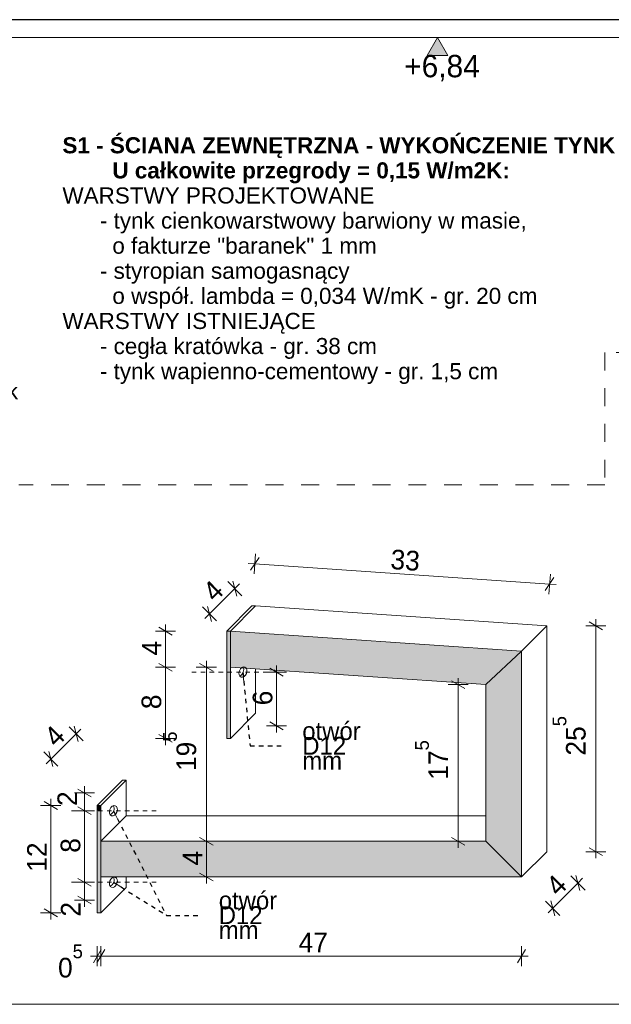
# Model space of a CAD drawing. Extents: x -97824 to -92567, y 98623 to 107276.
# Tile 2 of 31: x -95805 to -95142, y 104381 to 105482. Entities that reach past the tile are written whole.
import ezdxf

# ---------------------------------------------------------------- set-up
doc = ezdxf.new("R2010")
doc.units = 0
doc.header["$MEASUREMENT"] = 0
doc.linetypes.add('Hidden Line', pattern=[10, 5, -5])
doc.linetypes.add('Przerywana', pattern=[40, 20, -20])
for name, color, linetype, lineweight in [('A-Opisy_Nr_Pióra__21', 7, 'Continuous', 13), ('Arch opisy_Nr_Pióra__1', 7, 'Continuous', 25), ('ARCH TABELA_Nr_Pióra__21', 7, 'Continuous', 13), ('Arch wykończenie_Nr_Pióra__21', 7, 'Continuous', 13), ('Arch wymiary_Nr_Pióra__21', 7, 'Continuous', 13), ('INWENT.ŚCIANY_Nr_Pióra__21', 7, 'Continuous', 13), ('Istniejące stropy_Nr_Pióra__1', 7, 'Continuous', 25), ('Istniejące stropy_Nr_Pióra__5', 7, 'Continuous', 13)]:
    doc.layers.add(name, color=color, linetype=linetype, lineweight=lineweight)
doc.layers.add('Arch wymiary', color=7, linetype='Continuous')
doc.layers.add('arch wypelnienia_Nr_Pióra__29', color=7, linetype='Continuous', lineweight=35, true_color=0x3dad99)
doc.styles.add('GENERATED_STYLE_1', font='txt')
doc.styles.add('GENERATED_STYLE_2', font='txt')
doc.styles.add('GENERATED_STYLE_4', font='txt')
doc.styles.add('GENERATED_STYLE_6', font='arial.ttf')
doc.dimstyles.new('GENERATED_STYLE__13', dxfattribs={"dimtxt": 0.18, "dimasz": 10.944, "dimexe": 0.18, "dimexo": 0.0625, "dimgap": 0.09, "dimtad": 0, "dimtih": 1, "dimtoh": 1, "dimdec": 4, "dimzin": 0, "dimdsep": 46, "dimcen": 0.09, "dimadec": 0, "dimazin": 0, "dimtfac": 1, "dimtdec": 4, "dimtmove": 0, "dimatfit": 3, "dimldrblk": 'ARROWHEAD_5', "dimfxl": 0, "dimtolj": 1, "dimtzin": 0, "dimarcsym": 0})
doc.dimstyles.new('GENERATED_STYLE__2', dxfattribs={"dimtxt": 22, "dimasz": 11.4, "dimexe": 0.18, "dimexo": 0, "dimgap": 0.09, "dimtad": 1, "dimtih": 1, "dimtoh": 1, "dimdec": 0, "dimlfac": 0.1, "dimzin": 0, "dimdsep": 46, "dimtxsty": 'GENERATED_STYLE_1', "dimblk": 'ARROWHEAD_2', "dimblk1": 'ARROWHEAD_2', "dimblk2": 'ARROWHEAD_2', "dimcen": 0.09, "dimclrd": 7, "dimclre": 7, "dimclrt": 7, "dimazin": 0, "dimtfac": 1, "dimtdec": 4, "dimtmove": 0, "dimatfit": 3, "dimfxl": 0, "dimtolj": 1, "dimtzin": 0, "dimarcsym": 0})
doc.dimstyles.new('GENERATED_STYLE__6', dxfattribs={"dimtxt": 22, "dimasz": 11.4, "dimexe": 0.18, "dimexo": 0, "dimgap": 0.09, "dimtad": 1, "dimdec": 0, "dimlfac": 0.1, "dimzin": 0, "dimdsep": 46, "dimtxsty": 'GENERATED_STYLE_1', "dimblk": 'ARROWHEAD_2', "dimblk1": 'ARROWHEAD_2', "dimblk2": 'ARROWHEAD_2', "dimcen": 0.09, "dimclrd": 7, "dimclre": 7, "dimclrt": 7, "dimazin": 0, "dimtfac": 1, "dimtdec": 4, "dimtmove": 0, "dimatfit": 3, "dimfxl": 0, "dimtolj": 1, "dimtzin": 0, "dimarcsym": 0})
doc.dimstyles.new('GENERATED_STYLE__7', dxfattribs={"dimtxt": 22, "dimasz": 11.4, "dimexe": 0.18, "dimexo": 0, "dimgap": 0.09, "dimtad": 1, "dimtih": 1, "dimtoh": 1, "dimdec": 0, "dimlfac": 0.1, "dimzin": 0, "dimdsep": 46, "dimtxsty": 'GENERATED_STYLE_1', "dimblk": 'ARROWHEAD_2', "dimblk1": 'ARROWHEAD_2', "dimblk2": 'ARROWHEAD_2', "dimcen": 0.09, "dimclrd": 7, "dimclre": 7, "dimclrt": 7, "dimazin": 0, "dimtfac": 1, "dimtdec": 4, "dimtmove": 2, "dimatfit": 3, "dimfxl": 0, "dimtolj": 1, "dimtzin": 0, "dimarcsym": 0})
doc.dimstyles.new('GENERATED_STYLE__8', dxfattribs={"dimtxt": 22, "dimasz": 11.4, "dimexe": 0.18, "dimexo": 0, "dimgap": 0.09, "dimtad": 1, "dimdec": 0, "dimlfac": 0.1, "dimzin": 0, "dimdsep": 46, "dimtxsty": 'GENERATED_STYLE_1', "dimblk": 'ARROWHEAD_2', "dimblk1": 'ARROWHEAD_2', "dimblk2": 'ARROWHEAD_2', "dimcen": 0.09, "dimclrd": 7, "dimclre": 7, "dimclrt": 7, "dimazin": 0, "dimtfac": 1, "dimtdec": 4, "dimtmove": 2, "dimatfit": 3, "dimfxl": 0, "dimtolj": 1, "dimtzin": 0, "dimarcsym": 0})

# ---------------------------------------------------------------- blocks, each defined once
blk = doc.blocks.new('Wymiary_3', base_point=(-95336.9, 105462))
at = {"layer": 'Arch wymiary_Nr_Pióra__21', "linetype": 'Continuous'}
blk.add_hatch(color=256, dxfattribs=at).paths.add_polyline_path([(-95336.9, 105462), (-95348.5, 105442), (-95325.3, 105442)], flags=0)
for p, q in [((-95336.9, 105462), (-95351.9, 105462)), ((-95336.9, 105462), (-95348.5, 105442)), ((-95336.9, 105462), (-95321.9, 105462)), ((-95325.3, 105442), (-95336.9, 105462)), ((-95348.5, 105442), (-95325.3, 105442))]:
    blk.add_line(p, q, dxfattribs=at)
at = {"layer": 'Arch wymiary_Nr_Pióra__21', "insert": (-95374.1, 105413), "char_height": 25, "attachment_point": 7, "style": 'GENERATED_STYLE_1'}
blk.add_mtext('{+6,84}', dxfattribs=at)
blk = doc.blocks.new('*D101')
at = {"layer": 'Arch wymiary_Nr_Pióra__21', "linetype": 'Continuous'}
for p, q in [((-95152, 104799.8), (-95167, 104808.5)), ((-95159.5, 104804.1), (-95159.5, 104811.5)), ((-95148.3, 104804.1), (-95170.8, 104804.1)), ((-95159.5, 104551.6), (-95159.5, 104804.1)), ((-95148.3, 104551.6), (-95170.8, 104551.6)), ((-95167, 104555.9), (-95152, 104547.2)), ((-95159.5, 104544.2), (-95159.5, 104551.6))]:
    blk.add_line(p, q, dxfattribs=at)
at = {"layer": 'Arch wymiary_Nr_Pióra__21', "insert": (-95170.7, 104659.1), "char_height": 22, "attachment_point": 7, "rotation": 90, "style": 'GENERATED_STYLE_2'}
blk.add_mtext('{25\\A1{\\H0.7x;\\S5^  ;}}', dxfattribs=at)
blk = doc.blocks.new('ARROWHEAD_2')
at = {"color": 0, "linetype": 'Continuous', "lineweight": 0}
for p, q in [((0, 0), (-1, 0)), ((-0.378, -0.655), (0.378, 0.655))]:
    blk.add_line(p, q, dxfattribs=at)
blk = doc.blocks.new('*D102')
at = {"layer": 'Arch wymiary_Nr_Pióra__21', "linetype": 'Continuous'}
for p, q in [((-95542, 104862.3), (-95540.5, 104884.7)), ((-95548.6, 104874), (-95541.2, 104873.5)), ((-95536.4, 104880.7), (-95546.1, 104866.3)), ((-95541.2, 104873.5), (-95211.3, 104850.9)), ((-95212, 104839.6), (-95210.5, 104862.1)), ((-95216.1, 104843.7), (-95206.4, 104858.1)), ((-95211.3, 104850.9), (-95203.9, 104850.4))]:
    blk.add_line(p, q, dxfattribs=at)
at = {"layer": 'Arch wymiary_Nr_Pióra__21', "insert": (-95390, 104867.5), "char_height": 22, "attachment_point": 7, "rotation": 356.0772, "style": 'GENERATED_STYLE_1'}
blk.add_mtext('{33}', dxfattribs=at)
blk = doc.blocks.new('*D103')
at = {"layer": 'Arch wymiary_Nr_Pióra__21', "linetype": 'Continuous'}
for p, q in [((-95302.4, 104738.5), (-95324.9, 104738.5)), ((-95306.2, 104734.1), (-95321.2, 104742.8)), ((-95313.7, 104738.5), (-95313.7, 104745.8)), ((-95313.7, 104563.3), (-95313.7, 104738.5)), ((-95302.4, 104563.3), (-95324.9, 104563.3)), ((-95321.2, 104567.6), (-95306.2, 104558.9)), ((-95313.7, 104555.9), (-95313.7, 104563.3))]:
    blk.add_line(p, q, dxfattribs=at)
at = {"layer": 'Arch wymiary_Nr_Pióra__21', "insert": (-95324.9, 104632.1), "char_height": 22, "attachment_point": 7, "rotation": 90, "style": 'GENERATED_STYLE_2'}
blk.add_mtext('{17\\A1{\\H0.7x;\\S5^  ;}}', dxfattribs=at)
blk = doc.blocks.new('*D104')
at = {"layer": 'Arch wymiary_Nr_Pióra__21', "linetype": 'Continuous'}
for p, q in [((-95584.3, 104563.3), (-95606.8, 104563.3)), ((-95603.1, 104567.6), (-95588.1, 104558.9)), ((-95595.6, 104523.3), (-95595.6, 104563.3)), ((-95584.3, 104523.3), (-95606.8, 104523.3)), ((-95603.1, 104527.6), (-95588.1, 104518.9)), ((-95595.6, 104515.9), (-95595.6, 104523.3))]:
    blk.add_line(p, q, dxfattribs=at)
at = {"layer": 'Arch wymiary_Nr_Pióra__21', "char_height": 22, "attachment_point": 7, "rotation": 90}
for s, insert, style in [('{19\\A1{\\H0.7x;\\S5^  ;}}', (-95606.7, 104641.8), 'GENERATED_STYLE_2'), ('{4}', (-95600, 104536.2), 'GENERATED_STYLE_1')]:
    blk.add_mtext(s, dxfattribs=dict(at, insert=insert, style=style))
blk = doc.blocks.new('*D105')
at = {"layer": 'Arch wymiary_Nr_Pióra__21', "linetype": 'Continuous'}
for p, q in [((-95588.1, 104753.5), (-95603.1, 104762.2)), ((-95595.6, 104757.8), (-95595.6, 104765.2)), ((-95584.3, 104757.8), (-95606.8, 104757.8)), ((-95595.6, 104563.3), (-95595.6, 104757.8)), ((-95584.3, 104563.3), (-95606.8, 104563.3)), ((-95603.1, 104567.6), (-95588.1, 104558.9))]:
    blk.add_line(p, q, dxfattribs=at)
at = {"layer": 'Arch wymiary_Nr_Pióra__21', "char_height": 22, "attachment_point": 7, "rotation": 90}
for s, insert, style in [('{19\\A1{\\H0.7x;\\S5^  ;}}', (-95606.7, 104641.8), 'GENERATED_STYLE_2'), ('{4}', (-95600, 104536.2), 'GENERATED_STYLE_1')]:
    blk.add_mtext(s, dxfattribs=dict(at, insert=insert, style=style))
blk = doc.blocks.new('*D106')
at = {"layer": 'Arch wymiary_Nr_Pióra__21', "linetype": 'Continuous'}
for p, q in [((-95722.1, 104427.2), (-95713.4, 104442.2)), ((-95709.4, 104442.2), (-95718.1, 104427.2)), ((-95717.7, 104423.4), (-95717.7, 104445.9)), ((-95713.7, 104423.4), (-95713.7, 104445.9)), ((-95725.1, 104434.7), (-95717.7, 104434.7)), ((-95717.7, 104434.7), (-95713.7, 104434.7))]:
    blk.add_line(p, q, dxfattribs=at)
at = {"layer": 'Arch wymiary_Nr_Pióra__21', "char_height": 22, "attachment_point": 7}
for s, insert, style in [('{47}', (-95492.3, 104439.1), 'GENERATED_STYLE_1'), ('{0\\A1{\\H0.7x;\\S5^  ;}}', (-95761.6, 104410.6), 'GENERATED_STYLE_2')]:
    blk.add_mtext(s, dxfattribs=dict(at, insert=insert, style=style))
blk = doc.blocks.new('*D107')
at = {"layer": 'Arch wymiary_Nr_Pióra__21', "linetype": 'Continuous'}
for p, q in [((-95722.1, 104427.2), (-95713.4, 104442.2)), ((-95709.4, 104442.2), (-95718.1, 104427.2)), ((-95713.7, 104423.4), (-95713.7, 104445.9)), ((-95247.1, 104427.2), (-95238.4, 104442.2)), ((-95242.7, 104423.4), (-95242.7, 104445.9)), ((-95713.7, 104434.7), (-95242.7, 104434.7)), ((-95242.7, 104434.7), (-95235.4, 104434.7))]:
    blk.add_line(p, q, dxfattribs=at)
at = {"layer": 'Arch wymiary_Nr_Pióra__21', "char_height": 22, "attachment_point": 7}
for s, insert, style in [('{47}', (-95492.3, 104439.1), 'GENERATED_STYLE_1'), ('{0\\A1{\\H0.7x;\\S5^  ;}}', (-95761.6, 104410.6), 'GENERATED_STYLE_2')]:
    blk.add_mtext(s, dxfattribs=dict(at, insert=insert, style=style))
blk = doc.blocks.new('*D108')
at = {"layer": 'Arch wymiary_Nr_Pióra__21', "linetype": 'Continuous'}
for p, q in [((-95762.3, 104598.9), (-95777.3, 104607.6)), ((-95769.8, 104603.3), (-95769.8, 104610.6)), ((-95758.6, 104603.3), (-95781.1, 104603.3)), ((-95769.8, 104483.3), (-95769.8, 104603.3)), ((-95777.3, 104487.6), (-95762.3, 104478.9)), ((-95758.6, 104483.3), (-95781.1, 104483.3)), ((-95769.8, 104475.9), (-95769.8, 104483.3))]:
    blk.add_line(p, q, dxfattribs=at)
at = {"layer": 'Arch wymiary_Nr_Pióra__21', "insert": (-95774.2, 104529.2), "char_height": 22, "attachment_point": 7, "rotation": 90, "style": 'GENERATED_STYLE_1'}
blk.add_mtext('{12}', dxfattribs=at)
blk = doc.blocks.new('*D109')
at = {"layer": 'Arch wymiary_Nr_Pióra__21', "linetype": 'Continuous'}
for p, q in [((-95555.8, 104837.8), (-95571.7, 104853.8)), ((-95561.5, 104837.4), (-95566, 104854.2)), ((-95563.8, 104845.8), (-95558.6, 104851)), ((-95592.1, 104817.5), (-95563.8, 104845.8)), ((-95584.1, 104809.6), (-95600, 104825.5)), ((-95597.2, 104812.3), (-95592.1, 104817.5)), ((-95594.3, 104825.9), (-95589.8, 104809.2))]:
    blk.add_line(p, q, dxfattribs=at)
at = {"layer": 'Arch wymiary_Nr_Pióra__21', "insert": (-95586, 104829.8), "char_height": 22, "attachment_point": 7, "rotation": 45, "style": 'GENERATED_STYLE_1'}
blk.add_mtext('{4}', dxfattribs=at)
blk = doc.blocks.new('*D110')
at = {"layer": 'Arch wymiary_Nr_Pióra__21', "linetype": 'Continuous'}
for p, q in [((-95171.6, 104508.7), (-95187.5, 104524.6)), ((-95177.3, 104508.3), (-95181.8, 104525)), ((-95179.5, 104516.6), (-95174.4, 104521.8)), ((-95207.8, 104488.4), (-95179.5, 104516.6)), ((-95199.9, 104480.4), (-95215.8, 104496.3)), ((-95210.1, 104496.7), (-95205.6, 104480)), ((-95213, 104483.2), (-95207.8, 104488.4))]:
    blk.add_line(p, q, dxfattribs=at)
at = {"layer": 'Arch wymiary_Nr_Pióra__21', "insert": (-95201.8, 104500.6), "char_height": 22, "attachment_point": 7, "rotation": 45, "style": 'GENERATED_STYLE_1'}
blk.add_mtext('{4}', dxfattribs=at)
blk = doc.blocks.new('*D111')
at = {"layer": 'Arch wymiary_Nr_Pióra__21', "linetype": 'Continuous'}
for p, q in [((-95769.6, 104655.1), (-95741.3, 104683.4)), ((-95733.4, 104675.5), (-95749.3, 104691.4)), ((-95739.1, 104675), (-95743.6, 104691.8)), ((-95741.3, 104683.4), (-95736.1, 104688.6)), ((-95761.7, 104647.2), (-95777.6, 104663.1)), ((-95771.8, 104663.5), (-95767.4, 104646.8)), ((-95774.8, 104649.9), (-95769.6, 104655.1))]:
    blk.add_line(p, q, dxfattribs=at)
at = {"layer": 'Arch wymiary_Nr_Pióra__21', "insert": (-95763.6, 104667.4), "char_height": 22, "attachment_point": 7, "rotation": 45, "style": 'GENERATED_STYLE_1'}
blk.add_mtext('{4}', dxfattribs=at)
blk = doc.blocks.new('*D116')
at = {"layer": 'Arch wymiary_Nr_Pióra__21', "linetype": 'Continuous'}
for p, q in [((-95739.5, 104521.7), (-95724.5, 104513.1)), ((-95720.7, 104517.4), (-95743.2, 104517.4)), ((-95732, 104497.4), (-95732, 104517.4)), ((-95720.7, 104497.4), (-95743.2, 104497.4)), ((-95739.5, 104501.7), (-95724.5, 104493.1)), ((-95732, 104490.1), (-95732, 104497.4))]:
    blk.add_line(p, q, dxfattribs=at)
at = {"layer": 'Arch wymiary_Nr_Pióra__21', "char_height": 22, "attachment_point": 7, "rotation": 90, "style": 'GENERATED_STYLE_1'}
for s, insert in [('{2}', (-95740.3, 104602.7)), ('{8}', (-95736.4, 104550.4)), ('{2}', (-95736.4, 104479))]:
    blk.add_mtext(s, dxfattribs=dict(at, insert=insert))
blk = doc.blocks.new('*D117')
at = {"layer": 'Arch wymiary_Nr_Pióra__21', "linetype": 'Continuous'}
for p, q in [((-95720.7, 104597.4), (-95743.2, 104597.4)), ((-95739.5, 104601.7), (-95724.5, 104593.1)), ((-95732, 104517.4), (-95732, 104597.4)), ((-95739.5, 104521.7), (-95724.5, 104513.1)), ((-95720.7, 104517.4), (-95743.2, 104517.4))]:
    blk.add_line(p, q, dxfattribs=at)
at = {"layer": 'Arch wymiary_Nr_Pióra__21', "char_height": 22, "attachment_point": 7, "rotation": 90, "style": 'GENERATED_STYLE_1'}
for s, insert in [('{2}', (-95740.3, 104602.7)), ('{8}', (-95736.4, 104550.4)), ('{2}', (-95736.4, 104479))]:
    blk.add_mtext(s, dxfattribs=dict(at, insert=insert))
blk = doc.blocks.new('*D118')
at = {"layer": 'Arch wymiary_Nr_Pióra__21', "linetype": 'Continuous'}
for p, q in [((-95720.7, 104617.4), (-95743.2, 104617.4)), ((-95724.5, 104613.1), (-95739.5, 104621.7)), ((-95732, 104617.4), (-95732, 104624.7)), ((-95732, 104597.4), (-95732, 104617.4)), ((-95720.7, 104597.4), (-95743.2, 104597.4)), ((-95739.5, 104601.7), (-95724.5, 104593.1))]:
    blk.add_line(p, q, dxfattribs=at)
at = {"layer": 'Arch wymiary_Nr_Pióra__21', "char_height": 22, "attachment_point": 7, "rotation": 90, "style": 'GENERATED_STYLE_1'}
for s, insert in [('{2}', (-95740.3, 104602.7)), ('{8}', (-95736.4, 104550.4)), ('{2}', (-95736.4, 104479))]:
    blk.add_mtext(s, dxfattribs=dict(at, insert=insert))
blk = doc.blocks.new('*D119')
at = {"layer": 'Arch wymiary_Nr_Pióra__21', "linetype": 'Continuous'}
for p, q in [((-95648.9, 104762.2), (-95633.9, 104753.5)), ((-95630.1, 104757.8), (-95652.6, 104757.8)), ((-95641.4, 104678.2), (-95641.4, 104757.8)), ((-95630.1, 104678.2), (-95652.6, 104678.2)), ((-95648.9, 104682.5), (-95633.9, 104673.9)), ((-95641.4, 104670.9), (-95641.4, 104678.2))]:
    blk.add_line(p, q, dxfattribs=at)
at = {"layer": 'Arch wymiary_Nr_Pióra__21', "char_height": 22, "attachment_point": 7, "rotation": 90, "style": 'GENERATED_STYLE_1'}
for s, insert in [('{4}', (-95645.8, 104771)), ('{8}', (-95645.8, 104711))]:
    blk.add_mtext(s, dxfattribs=dict(at, insert=insert))
blk = doc.blocks.new('*D120')
at = {"layer": 'Arch wymiary_Nr_Pióra__21', "linetype": 'Continuous'}
for p, q in [((-95641.4, 104798.2), (-95641.4, 104805.5)), ((-95630.1, 104798.2), (-95652.6, 104798.2)), ((-95633.9, 104793.9), (-95648.9, 104802.5)), ((-95641.4, 104757.8), (-95641.4, 104798.2)), ((-95648.9, 104762.2), (-95633.9, 104753.5)), ((-95630.1, 104757.8), (-95652.6, 104757.8))]:
    blk.add_line(p, q, dxfattribs=at)
at = {"layer": 'Arch wymiary_Nr_Pióra__21', "char_height": 22, "attachment_point": 7, "rotation": 90, "style": 'GENERATED_STYLE_1'}
for s, insert in [('{4}', (-95645.8, 104771)), ('{8}', (-95645.8, 104711))]:
    blk.add_mtext(s, dxfattribs=dict(at, insert=insert))
blk = doc.blocks.new('*D121')
at = {"layer": 'Arch wymiary_Nr_Pióra__21', "linetype": 'Continuous'}
for p, q in [((-95505.7, 104752.4), (-95528.2, 104752.4)), ((-95509.5, 104748), (-95524.5, 104756.7)), ((-95517, 104752.4), (-95517, 104759.7)), ((-95517, 104692.4), (-95517, 104752.4)), ((-95524.5, 104696.7), (-95509.5, 104688)), ((-95505.7, 104692.4), (-95528.2, 104692.4)), ((-95517, 104685), (-95517, 104692.4))]:
    blk.add_line(p, q, dxfattribs=at)
at = {"layer": 'Arch wymiary_Nr_Pióra__21', "insert": (-95521.4, 104715.3), "char_height": 22, "attachment_point": 7, "rotation": 90, "style": 'GENERATED_STYLE_1'}
blk.add_mtext('{6}', dxfattribs=at)
blk = doc.blocks.new('ARROWHEAD_5')
at = {"color": 0, "linetype": 'Continuous', "lineweight": 0}
blk.add_line((0, 0), (-1, 0), dxfattribs=at)
blk.add_solid([(-1, 0.2679), (0, 0), (-1, -0.2679), (-1, 0.2679)], dxfattribs=at)

msp = doc.modelspace()

# ---------------------------------------------------------------- hatches: boundary and pattern name
at = {"layer": 'arch wypelnienia_Nr_Pióra__29', "linetype": 'Continuous', "lineweight": 0, "true_color": 0x0f2b26}
for points in [[(-95568.7, 104757.8), (-95568.7, 104798.2), (-95572.7, 104798.2), (-95572.7, 104752.4), (-95568.7, 104752.4)], [(-95242.7, 104775.9), (-95568.7, 104798.2), (-95568.7, 104757.8), (-95556.4, 104757, -0.194125), (-95553.4, 104758.2, -0.236351), (-95550.9, 104756.6), (-95282.7, 104738.5)], [(-95282.7, 104563.3), (-95242.7, 104523.3), (-95242.7, 104775.9), (-95282.7, 104738.5)], [(-95572.7, 104752.4), (-95572.7, 104678.2), (-95568.7, 104678.2), (-95568.7, 104752.4)], [(-95713.7, 104603.3), (-95717.7, 104603.3), (-95717.7, 104597.4), (-95713.7, 104597.4)], [(-95717.7, 104597.4), (-95717.7, 104517.4), (-95713.7, 104517.4), (-95713.7, 104597.4)], [(-95282.7, 104563.3), (-95713.7, 104563.3), (-95713.7, 104523.3), (-95242.7, 104523.3)], [(-95713.7, 104517.4), (-95717.7, 104517.4), (-95717.7, 104483.3), (-95713.7, 104483.3)]]:
    msp.add_hatch(color=118, dxfattribs=at).paths.add_polyline_path(points, flags=0)

# ---------------------------------------------------------------- linework, layer by layer
at = {"layer": 'ARCH TABELA_Nr_Pióra__21', "linetype": 'Continuous'}
msp.add_line((-92566.8, 104380.9), (-96641.8, 104380.9), dxfattribs=at)
at = {"layer": 'Arch wykończenie_Nr_Pióra__21', "linetype": 'Continuous'}
for p, q in [((-95572.7, 104798.2), (-95544.5, 104826.5)), ((-95568.7, 104798.2), (-95540.5, 104826.5)), ((-95544.5, 104826.5), (-95540.5, 104826.5)), ((-95540.5, 104826.5), (-95214.5, 104804.1)), ((-95572.7, 104678.2), (-95572.7, 104798.2)), ((-95568.7, 104798.2), (-95572.7, 104798.2)), ((-95568.7, 104757.8), (-95568.7, 104798.2)), ((-95568.7, 104798.2), (-95242.7, 104775.9)), ((-95568.7, 104678.2), (-95568.7, 104798.2)), ((-95242.7, 104775.9), (-95214.5, 104804.1)), ((-95214.5, 104551.6), (-95214.5, 104804.1)), ((-95282.7, 104738.5), (-95242.7, 104775.9)), ((-95242.7, 104523.3), (-95242.7, 104775.9)), ((-95282.7, 104738.5), (-95568.7, 104757.8)), ((-95540.5, 104706.5), (-95540.5, 104755.9)), ((-95282.7, 104738.5), (-95282.7, 104563.3)), ((-95568.7, 104678.2), (-95540.5, 104706.5)), ((-95568.7, 104678.2), (-95572.7, 104678.2)), ((-95717.7, 104603.3), (-95689.5, 104631.6)), ((-95713.7, 104603.3), (-95685.5, 104631.6)), ((-95685.5, 104631.6), (-95689.5, 104631.6)), ((-95685.5, 104591.6), (-95685.5, 104631.6)), ((-95717.7, 104483.3), (-95717.7, 104603.3)), ((-95717.7, 104603.3), (-95713.7, 104603.3)), ((-95713.7, 104483.3), (-95713.7, 104603.3)), ((-95713.7, 104563.3), (-95685.5, 104591.6)), ((-95685.5, 104591.6), (-95282.7, 104591.6)), ((-95713.7, 104563.3), (-95282.7, 104563.3)), ((-95282.7, 104563.3), (-95242.7, 104523.3)), ((-95242.7, 104523.3), (-95214.5, 104551.6)), ((-95713.7, 104523.3), (-95242.7, 104523.3)), ((-95685.5, 104511.6), (-95685.5, 104523.3)), ((-95713.7, 104483.3), (-95685.5, 104511.6)), ((-95713.7, 104483.3), (-95717.7, 104483.3))]:
    msp.add_line(p, q, dxfattribs=at)
at = {"layer": 'Arch wykończenie_Nr_Pióra__21', "linetype": 'Hidden Line'}
for p, q in [((-95516.9, 104752.4), (-95612.7, 104752.4)), ((-95651.7, 104597.4), (-95747.5, 104597.4)), ((-95651.7, 104517.4), (-95747.5, 104517.4))]:
    msp.add_line(p, q, dxfattribs=at)
at = {"layer": 'Arch wykończenie_Nr_Pióra__21', "linetype": 'Continuous'}
for centre in [(-95554.6, 104752.4), (-95699.6, 104597.4), (-95699.6, 104517.4)]:
    msp.add_ellipse(centre, major_axis=(2.12, 5.61), ratio=0.707107, dxfattribs=at)
for centre in [(-95558.3, 104753.8), (-95703.3, 104598.8), (-95703.3, 104518.8)]:
    msp.add_ellipse(centre, major_axis=(2.12, 5.61), ratio=0.707107, start_param=3.632475, end_param=5.792303, dxfattribs=at)
at = {"layer": 'INWENT.ŚCIANY_Nr_Pióra__21', "linetype": 'Przerywana'}
for p, q in [((-94316.8, 105109.9), (-95149.4, 105109.9)), ((-95149.4, 105109.9), (-95149.4, 104962)), ((-95149.4, 104962), (-95805.6, 104962))]:
    msp.add_line(p, q, dxfattribs=at)
at = {"layer": 'Istniejące stropy_Nr_Pióra__1', "linetype": 'Continuous'}
msp.add_line((-94786.8, 105482), (-96641.8, 105482), dxfattribs=at)
at = {"layer": 'Istniejące stropy_Nr_Pióra__5', "linetype": 'Continuous'}
msp.add_line((-95036.8, 105462), (-96641.8, 105462), dxfattribs=at)

# ---------------------------------------------------------------- block references
at = {"layer": 'Arch wymiary', "linetype": 'Continuous'}
msp.add_blockref('Wymiary_3', (-95336.9, 105462), dxfattribs=at)

# ---------------------------------------------------------------- texts
at = {"layer": 'A-Opisy_Nr_Pióra__21', "linetype": 'Continuous', "char_height": 20, "width": 87.153, "attachment_point": 4, "line_spacing_factor": 0.496466, "style": 'GENERATED_STYLE_4'}
for insert in [(-95488.2, 104670), (-95581.7, 104480.6), (-95581.7, 104480.6)]:
    msp.add_mtext('{otwór\\PD12 mm}', dxfattribs=dict(at, insert=insert))
at = {"layer": 'Arch opisy_Nr_Pióra__1', "linetype": 'Continuous', "char_height": 18, "attachment_point": 1, "style": 'GENERATED_STYLE_6'}
for s, insert, width, line_spacing_factor in [('\\A1;{\\fArial|b1|i0|c0|p38;W4 - STROPODACH\\P        U całkowite przegrody = 0,15 W/m2K:\\P\\fArial|b0|i0|c0|p38;WARSTWY PROJEKTOWANE\\P      - papa termozgrzewalna wierzchniego krycia z \\P        posypką mineralną\\P      - papa podkładowa asfaltowa termozgrzewalna na \\P        zagruntowanej powierzchni\\PWARSTWY ISTNIEJĄCE:\\P          - istniejące warstwy papy. Powierzchnia istniejącej \\P            papa powinna być sucha, pozbawiona \\P            elementów zmniejszającą przyczepność \\P            (kurz, piasek itp.), wolna od agresji chemicznej\\P            i biologicznej, poddana naprawom poprzez \\P            usunięcie pęcherzy powietrznych, luźnych powłok\\P            i elementów papy uległych zniszczeniu. Miejsca \\P            napraw dodatkowo uszczelnić masami \\P            bitumicznymi lub miejscowo pokryć nową papą. \\P          - strop z płyt korytowych prefabrykowanych\\P          - pustka powietrzna - wentylowana\\PWARSTWY PROJEKTOWANE:\\P          - piana PUR  zamkniętokomorkowa - natryskowa\\P            o współ. lambda = 0,029 W/mK gr. 15 cm\\P          - poliurytanowy preparat gruntujący zawierający \\P            rozpuszczalnik\\P            położony na wcześniej oczyszczonej powierzchni\\PWARSTWY ISTNIEJĄCE:\\P      - strop prefabrykowany z płyt kanałowych\\P      - tynk cementowo wapienny}', (-96443.7, 105441.6), 782.295, 0.938208), ('\\A1;{\\fArial|b1|i0|c0|p38;S1 - ŚCIANA ZEWNĘTRZNA - WYKOŃCZENIE TYNK \\P        U całkowite przegrody = 0,15 W/m2K:\\P\\fArial|b0|i0|c0|p38;WARSTWY PROJEKTOWANE\\P      - tynk cienkowarstwowy barwiony w masie, \\P        o fakturze "baranek" 1 mm \\P      - styropian samogasnący\\P        o współ. lambda = 0,034 W/mK - gr. 20 cm\\PWARSTWY ISTNIEJĄCE\\P      - cegła kratówka - gr. 38 cm\\P      - tynk wapienno-cementowy - gr. 1,5 cm }', (-95756.7, 105350.6), 769.646, 0.935374)]:
    msp.add_mtext(s, dxfattribs=dict(at, insert=insert, width=width, line_spacing_factor=line_spacing_factor))

# ---------------------------------------------------------------- dimensions: what is measured, and where the dimension line sits
at = {"layer": 'Arch wymiary', "linetype": 'Continuous'}
for base, p1, p2, angle, dimstyle, picture, middle in [((-95541.2, 104873.5), (-95544.5, 104826.5), (-95214.5, 104804.1), 356.0772, 'GENERATED_STYLE__6', '*D102', (-95372.6, 104877.4)), ((-95592.1, 104817.5), (-95572.7, 104798.2), (-95544.5, 104826.5), 45, 'GENERATED_STYLE__6', '*D109', (-95587.9, 104843.5)), ((-95641.4, 104678.2), (-95568.7, 104757.8), (-95572.7, 104798.2), 90, 'GENERATED_STYLE__6', '*D120', (-95656.8, 104779.3)), ((-95159.5, 104551.6), (-95197.8, 104551.6), (-95197.8, 104804.1), 90, 'GENERATED_STYLE__6', '*D101', (-95174.9, 104697.8)), ((-95641.4, 104678.2), (-95572.7, 104678.2), (-95568.7, 104757.8), 90, 'GENERATED_STYLE__6', '*D119', (-95656.8, 104719.3)), ((-95595.6, 104523.3), (-95282.7, 104563.3), (-95568.7, 104757.8), 90, 'GENERATED_STYLE__6', '*D105', (-95611, 104680.5)), ((-95517, 104692.4), (-95518.2, 104692.4), (-95518.2, 104752.4), 90, 'GENERATED_STYLE__6', '*D121', (-95532.4, 104723.7)), ((-95313.7, 104563.3), (-95282.7, 104563.3), (-95282.7, 104738.5), 90, 'GENERATED_STYLE__6', '*D103', (-95329.1, 104670.9)), ((-95595.6, 104523.3), (-95583.2, 104523.3), (-95282.7, 104563.3), 90, 'GENERATED_STYLE__6', '*D104', (-95611, 104544.6)), ((-95769.6, 104655.1), (-95717.7, 104603.3), (-95689.5, 104631.6), 45, 'GENERATED_STYLE__6', '*D111', (-95765.4, 104681.1)), ((-95732, 104497.4), (-95730.4, 104597.4), (-95690.2, 104617.4), 90, 'GENERATED_STYLE__8', '*D118', (-95751.3, 104611)), ((-95732, 104497.4), (-95699.6, 104497.4), (-95732, 104517.4), 90, 'GENERATED_STYLE__6', '*D116', (-95747.4, 104487.3)), ((-95732, 104497.4), (-95732, 104517.4), (-95730.4, 104597.4), 90, 'GENERATED_STYLE__6', '*D117', (-95747.4, 104558.7)), ((-95769.8, 104483.3), (-95717.7, 104483.3), (-95717.7, 104603.3), 90, 'GENERATED_STYLE__6', '*D108', (-95785.2, 104545.9)), ((-95207.8, 104488.4), (-95242.7, 104523.3), (-95214.5, 104551.6), 45, 'GENERATED_STYLE__6', '*D110', (-95203.6, 104514.3))]:
    dim = msp.add_linear_dim(base=base, p1=p1, p2=p2, angle=angle, dimstyle=dimstyle, dxfattribs=at)
    dim.commit()
    dim.dimension.update_dxf_attribs({"geometry": picture, "text_midpoint": middle})
for p1, p2, dimstyle, picture, middle in [((-95717.7, 104467.8), (-95713.7, 104503.5), 'GENERATED_STYLE__7', '*D106', (-95731.3, 104429.1)), ((-95713.7, 104503.5), (-95242.7, 104503.5), 'GENERATED_STYLE__2', '*D107', (-95475.6, 104450.1))]:
    dim = msp.add_linear_dim(base=(-95717.7, 104434.7), p1=p1, p2=p2, dimstyle=dimstyle, dxfattribs=at)
    dim.commit()
    dim.dimension.update_dxf_attribs({"geometry": picture, "text_midpoint": middle})

# ---------------------------------------------------------------- leaders
at = {"layer": 'A-Opisy_Nr_Pióra__21', "linetype": 'Hidden Line', "annotation_type": 0, "has_hookline": 1, "hookline_direction": 1, "text_width": 76.2}
for points in [[(-95554.6, 104752.4), (-95546.7, 104669.8), (-95507.2, 104669.8)], [(-95699.6, 104597.4), (-95640.2, 104480.4), (-95600.7, 104480.4)], [(-95699.6, 104517.4), (-95640.2, 104480.4), (-95600.7, 104480.4)]]:
    msp.add_leader(points, dimstyle='GENERATED_STYLE__13', dxfattribs=at)

doc.saveas('drawing.dxf')
